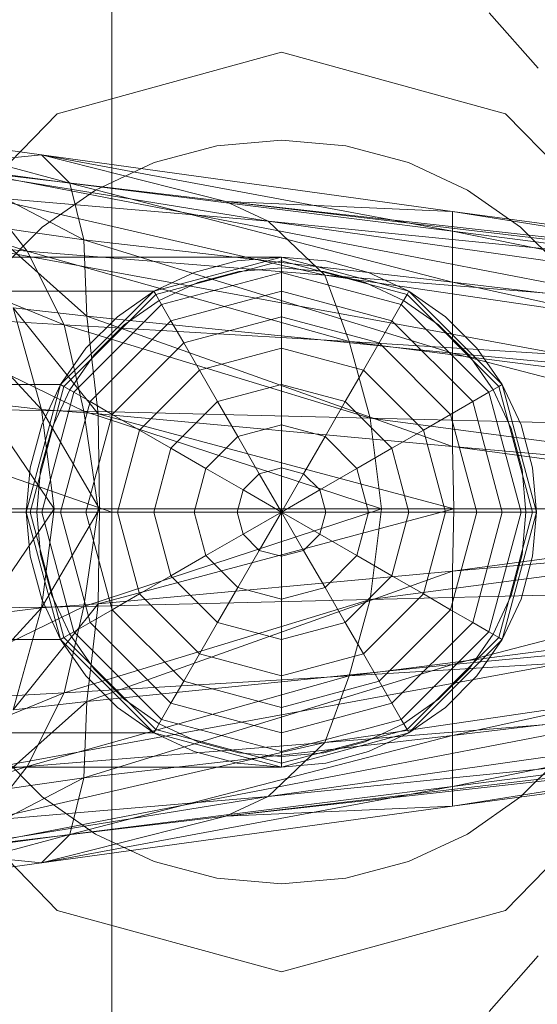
# Model space of a CAD drawing. Header units: metres. Extents: x 391.1 to 430.4, y 12.7 to 28.4.
# Tile 40 of 86: x 401.5882 to 401.6247, y 26.5833 to 26.6528. Entities that reach past the tile are written whole.
import ezdxf

# ---------------------------------------------------------------- set-up
doc = ezdxf.new("R2010")
doc.units = ezdxf.units.M
doc.layers.add('02_MOBILIARIO', color=7, linetype='Continuous', lineweight=18)
doc.layers.add('A-DETL-____-MBND', color=7, linetype='Continuous', lineweight=18)

# ---------------------------------------------------------------- blocks, each defined once
blk = doc.blocks.new('Family - Rentamans PB-155389-02_ELEC_P0')
at = {"layer": 'A-DETL-____-MBND', "color": 253, "true_color": 0xaaaaaa}
for p, q in [((0.102728, 0.223949), (0.102728, 0.182758)), ((0, 0.218497), (0.102728, 0.182758)), ((0.129366, 0.218009), (0.132816, 0.214085)), ((0.098881, 0.210876), (0.114701, 0.215226)), ((0.114701, 0.215226), (0.098881, 0.210876)), ((0.114701, 0.215226), (0.130522, 0.210876)), ((0.130522, 0.210876), (0.114701, 0.215226)), ((0.087299, 0.198992), (0.098881, 0.210876)), ((0.098881, 0.210876), (0.087299, 0.198992)), ((0.130522, 0.210876), (0.142104, 0.198992)), ((0.142104, 0.198992), (0.130522, 0.210876)), ((0.086771, 0.209486), (0.097771, 0.207986)), ((0.099771, 0.205986), (0.086771, 0.209486)), ((0.105723, 0.207425), (0.110143, 0.208609)), ((0.105723, 0.207425), (0.110143, 0.208609)), ((0.110143, 0.208609), (0.114701, 0.209008)), ((0.110143, 0.208609), (0.114701, 0.209008)), ((0.114701, 0.209008), (0.11926, 0.208609)), ((0.114701, 0.209008), (0.11926, 0.208609)), ((0.11926, 0.208609), (0.12368, 0.207425)), ((0.11926, 0.208609), (0.12368, 0.207425)), ((0.086572, 0.207986), (0.138572, 0.197986)), ((0.086572, 0.207986), (0.138572, 0.197986)), ((0.097771, 0.207986), (0.089771, 0.207186)), ((0.097771, 0.207986), (0.110771, 0.204686)), ((0.099771, 0.205986), (0.097771, 0.207986)), ((0.097771, 0.207986), (0.126771, 0.203986)), ((0.126771, 0.202587), (0.097771, 0.207986)), ((0.089771, 0.207186), (0.113771, 0.203287)), ((0.089771, 0.207186), (0.110771, 0.204686)), ((0.090771, 0.207186), (0.099771, 0.205986)), ((0.100771, 0.201986), (0.090771, 0.207186)), ((0.101576, 0.205491), (0.105723, 0.207425)), ((0.101576, 0.205491), (0.105723, 0.207425)), ((0.12368, 0.207425), (0.127826, 0.205491)), ((0.12368, 0.207425), (0.127826, 0.205491)), ((0.079771, 0.206486), (0.096771, 0.201186)), ((0.100771, 0.201986), (0.099771, 0.205986)), ((0.099771, 0.205986), (0.126771, 0.202587)), ((0.126771, 0.198986), (0.099771, 0.205986)), ((0.097828, 0.202867), (0.101576, 0.205491)), ((0.097828, 0.202867), (0.101576, 0.205491)), ((0.127826, 0.205491), (0.131575, 0.202867)), ((0.127826, 0.205491), (0.131575, 0.202867)), ((0.093771, 0.204986), (0.096771, 0.201186)), ((0.093771, 0.204986), (0.117771, 0.199486)), ((0.113771, 0.203287), (0.093771, 0.204986)), ((0.110771, 0.204686), (0.113771, 0.203287)), ((0.110771, 0.204686), (0.170771, 0.197587)), ((0.126771, 0.203986), (0.110771, 0.204686)), ((0.110771, 0.204686), (0.170771, 0.197986)), ((0.170771, 0.197986), (0.110771, 0.204686)), ((0.126771, 0.203986), (0.170771, 0.197986)), ((0.126771, 0.202587), (0.126771, 0.203986)), ((0.126771, 0.203986), (0.170271, 0.196986)), ((0.138271, 0.193186), (0.082271, 0.203486)), ((0.138271, 0.193186), (0.082271, 0.203486)), ((0.093771, 0.202986), (0.100771, 0.201986)), ((0.100972, 0.196587), (0.093771, 0.202986)), ((0.113771, 0.203287), (0.117771, 0.199486)), ((0.113771, 0.203287), (0.170771, 0.195186)), ((0.170771, 0.197587), (0.113771, 0.203287)), ((0.083771, 0.202287), (0.099372, 0.195986)), ((0.083771, 0.202287), (0.096771, 0.201186)), ((0.094593, 0.199631), (0.097828, 0.202867)), ((0.094593, 0.199631), (0.097828, 0.202867)), ((0.126771, 0.198986), (0.126771, 0.202587)), ((0.126771, 0.202587), (0.170271, 0.196986)), ((0.169172, 0.193986), (0.126771, 0.202587)), ((0.131575, 0.202867), (0.13481, 0.199631)), ((0.131575, 0.202867), (0.13481, 0.199631)), ((0.100972, 0.196587), (0.100771, 0.201986)), ((0.100771, 0.201986), (0.126771, 0.198986)), ((0.126771, 0.193986), (0.100771, 0.201986)), ((0.096771, 0.201186), (0.099372, 0.195986)), ((0.096771, 0.201186), (0.119472, 0.194787)), ((0.096771, 0.201186), (0.117771, 0.199486)), ((0.114701, 0.200758), (0.02, 0.200758)), ((0.105701, 0.198347), (0.114701, 0.200758)), ((0.105701, 0.198347), (0.114701, 0.200758)), ((0.114701, 0.200758), (0.105701, 0.198347)), ((0.105701, 0.198347), (0.114701, 0.200758)), ((0.114701, 0.200485), (0.105838, 0.19811)), ((0.111576, 0.200485), (0.108545, 0.199673)), ((0.108545, 0.199673), (0.111576, 0.200485)), ((0.114701, 0.200758), (0.111576, 0.200485)), ((0.111576, 0.200485), (0.114701, 0.200758)), ((0.114701, 0.200758), (0.114701, 0.200485)), ((0.114701, 0.200758), (0.123701, 0.198347)), ((0.114701, 0.200758), (0.123701, 0.198347)), ((0.117827, 0.200485), (0.114701, 0.200758)), ((0.114701, 0.200758), (0.117827, 0.200485)), ((0.114701, 0.200485), (0.114701, 0.199673)), ((0.123565, 0.19811), (0.114701, 0.200485)), ((0.120858, 0.199673), (0.117827, 0.200485)), ((0.117827, 0.200485), (0.120858, 0.199673)), ((0.108545, 0.199673), (0.105701, 0.198347)), ((0.105701, 0.198347), (0.108545, 0.199673)), ((0.114701, 0.199673), (0.106244, 0.197406)), ((0.108802, 0.198968), (0.111706, 0.199746)), ((0.108802, 0.198968), (0.111706, 0.199746)), ((0.111706, 0.199746), (0.114701, 0.200008)), ((0.111706, 0.199746), (0.114701, 0.200008)), ((0.114701, 0.200008), (0.117697, 0.199746)), ((0.114701, 0.200008), (0.117697, 0.199746)), ((0.114701, 0.199673), (0.114701, 0.198347)), ((0.123159, 0.197406), (0.114701, 0.199673)), ((0.117697, 0.199746), (0.120601, 0.198968)), ((0.117697, 0.199746), (0.120601, 0.198968)), ((0.123701, 0.198347), (0.120858, 0.199673)), ((0.120858, 0.199673), (0.123701, 0.198347)), ((0.106076, 0.197697), (0.108802, 0.198968)), ((0.106076, 0.197697), (0.108802, 0.198968)), ((0.117771, 0.199486), (0.119472, 0.194787)), ((0.117771, 0.199486), (0.170771, 0.191686)), ((0.117771, 0.199486), (0.170771, 0.195186)), ((0.120601, 0.198968), (0.123326, 0.197697)), ((0.120601, 0.198968), (0.123326, 0.197697)), ((0.126771, 0.193986), (0.126771, 0.198986)), ((0.126771, 0.198986), (0.169172, 0.193986)), ((0.167572, 0.190087), (0.126771, 0.198986)), ((0.02, 0.198347), (0.105701, 0.198347)), ((0.105701, 0.198347), (0.02, 0.198347)), ((0.099113, 0.191758), (0.105701, 0.198347)), ((0.105701, 0.198347), (0.099113, 0.191758)), ((0.099113, 0.191758), (0.105701, 0.198347)), ((0.099113, 0.191758), (0.105701, 0.198347)), ((0.105838, 0.19811), (0.09935, 0.191621)), ((0.105701, 0.198347), (0.103131, 0.196547)), ((0.103131, 0.196547), (0.105701, 0.198347)), ((0.105701, 0.198347), (0.105838, 0.19811)), ((0.105838, 0.19811), (0.106244, 0.197406)), ((0.114701, 0.198347), (0.106907, 0.196258)), ((0.114701, 0.198347), (0.114701, 0.196547)), ((0.122496, 0.196258), (0.114701, 0.198347)), ((0.123565, 0.19811), (0.123159, 0.197406)), ((0.123701, 0.198347), (0.123565, 0.19811)), ((0.130053, 0.191621), (0.123565, 0.19811)), ((0.123701, 0.198347), (0.13029, 0.191758)), ((0.123701, 0.198347), (0.13029, 0.191758)), ((0.126272, 0.196547), (0.123701, 0.198347)), ((0.123701, 0.198347), (0.126272, 0.196547)), ((0.090771, 0.197587), (0.097771, 0.189986)), ((0.106244, 0.197406), (0.100053, 0.191215)), ((0.103613, 0.195972), (0.106076, 0.197697)), ((0.103613, 0.195972), (0.106076, 0.197697)), ((0.106244, 0.197406), (0.106907, 0.196258)), ((0.123159, 0.197406), (0.122496, 0.196258)), ((0.12935, 0.191215), (0.123159, 0.197406)), ((0.123326, 0.197697), (0.12579, 0.195972)), ((0.123326, 0.197697), (0.12579, 0.195972)), ((0.095771, 0.197186), (0.100972, 0.196587)), ((0.097771, 0.189986), (0.095771, 0.197186)), ((0.095771, 0.197186), (0.101771, 0.189686)), ((0.099372, 0.195986), (0.086771, 0.196686)), ((0.086771, 0.196686), (0.100771, 0.189886)), ((0.103131, 0.196547), (0.100913, 0.194328)), ((0.100913, 0.194328), (0.103131, 0.196547)), ((0.101771, 0.189686), (0.100972, 0.196587)), ((0.100972, 0.196587), (0.126771, 0.193986)), ((0.126771, 0.187386), (0.100972, 0.196587)), ((0.106907, 0.196258), (0.101201, 0.190552)), ((0.106907, 0.196258), (0.107807, 0.1947)), ((0.114701, 0.196547), (0.107807, 0.1947)), ((0.114701, 0.196547), (0.114701, 0.194328)), ((0.121596, 0.1947), (0.114701, 0.196547)), ((0.122496, 0.196258), (0.121596, 0.1947)), ((0.128201, 0.190552), (0.122496, 0.196258)), ((0.12849, 0.194328), (0.126272, 0.196547)), ((0.126272, 0.196547), (0.12849, 0.194328)), ((0.099372, 0.195986), (0.100771, 0.189886)), ((0.119472, 0.194787), (0.099372, 0.195986)), ((0.099372, 0.195986), (0.120972, 0.189386)), ((0.101487, 0.193846), (0.103613, 0.195972)), ((0.101487, 0.193846), (0.103613, 0.195972)), ((0.12579, 0.195972), (0.127916, 0.193846)), ((0.12579, 0.195972), (0.127916, 0.193846)), ((0.107807, 0.1947), (0.10276, 0.189653)), ((0.107807, 0.1947), (0.108916, 0.192778)), ((0.119472, 0.194787), (0.120972, 0.189386)), ((0.170771, 0.191686), (0.119472, 0.194787)), ((0.119472, 0.194787), (0.170771, 0.188186)), ((0.121596, 0.1947), (0.120487, 0.192778)), ((0.126643, 0.189653), (0.121596, 0.1947)), ((0.100913, 0.194328), (0.099113, 0.191758)), ((0.099113, 0.191758), (0.100913, 0.194328)), ((0.114701, 0.194328), (0.108916, 0.192778)), ((0.114701, 0.194328), (0.114701, 0.191758)), ((0.120487, 0.192778), (0.114701, 0.194328)), ((0.126771, 0.187386), (0.126771, 0.193986)), ((0.126771, 0.193986), (0.167572, 0.190087)), ((0.165172, 0.183986), (0.126771, 0.193986)), ((0.13029, 0.191758), (0.12849, 0.194328)), ((0.12849, 0.194328), (0.13029, 0.191758)), ((0.099763, 0.191383), (0.101487, 0.193846)), ((0.099763, 0.191383), (0.101487, 0.193846)), ((0.127916, 0.193846), (0.12964, 0.191383)), ((0.127916, 0.193846), (0.12964, 0.191383)), ((0.108916, 0.192778), (0.104681, 0.188543)), ((0.108916, 0.192778), (0.110201, 0.190552)), ((0.120487, 0.192778), (0.119201, 0.190552)), ((0.124722, 0.188543), (0.120487, 0.192778)), ((0.099113, 0.191758), (0.02, 0.191758)), ((0.099113, 0.191758), (0.02, 0.191758)), ((0.096701, 0.182758), (0.099113, 0.191758)), ((0.099113, 0.191758), (0.096701, 0.182758)), ((0.096701, 0.182758), (0.099113, 0.191758)), ((0.096701, 0.182758), (0.099113, 0.191758)), ((0.09935, 0.191621), (0.096975, 0.182758)), ((0.099113, 0.191758), (0.097787, 0.188914)), ((0.097787, 0.188914), (0.099113, 0.191758)), ((0.100053, 0.191215), (0.097787, 0.182758)), ((0.098492, 0.188658), (0.099763, 0.191383)), ((0.098492, 0.188658), (0.099763, 0.191383)), ((0.099113, 0.191758), (0.09935, 0.191621)), ((0.09935, 0.191621), (0.100053, 0.191215)), ((0.100053, 0.191215), (0.101201, 0.190552)), ((0.114701, 0.191758), (0.110201, 0.190552)), ((0.114701, 0.191758), (0.114701, 0.188914)), ((0.119201, 0.190552), (0.114701, 0.191758)), ((0.12935, 0.191215), (0.128201, 0.190552)), ((0.130053, 0.191621), (0.12935, 0.191215)), ((0.131616, 0.182758), (0.12935, 0.191215)), ((0.12964, 0.191383), (0.130911, 0.188658)), ((0.12964, 0.191383), (0.130911, 0.188658)), ((0.13029, 0.191758), (0.130053, 0.191621)), ((0.132428, 0.182758), (0.130053, 0.191621)), ((0.13029, 0.191758), (0.132701, 0.182758)), ((0.13029, 0.191758), (0.132701, 0.182758)), ((0.131616, 0.188914), (0.13029, 0.191758)), ((0.13029, 0.191758), (0.131616, 0.188914)), ((0.093572, 0.190486), (0.097771, 0.189986)), ((0.093572, 0.190486), (0.098672, 0.182986)), ((0.101201, 0.190552), (0.099113, 0.182758)), ((0.101201, 0.190552), (0.10276, 0.189653)), ((0.110201, 0.190552), (0.106907, 0.187258)), ((0.110201, 0.190552), (0.111623, 0.18809)), ((0.119201, 0.190552), (0.11778, 0.18809)), ((0.122496, 0.187258), (0.119201, 0.190552)), ((0.128201, 0.190552), (0.126643, 0.189653)), ((0.13029, 0.182758), (0.128201, 0.190552)), ((0.100771, 0.189886), (0.088472, 0.190087)), ((0.097771, 0.189986), (0.101771, 0.189686)), ((0.098672, 0.182986), (0.097771, 0.189986)), ((0.097771, 0.189986), (0.101872, 0.182986)), ((0.100771, 0.189886), (0.101771, 0.182986)), ((0.120972, 0.189386), (0.100771, 0.189886)), ((0.100771, 0.189886), (0.121771, 0.182986)), ((0.10276, 0.189653), (0.100913, 0.182758)), ((0.101771, 0.189686), (0.126771, 0.187386)), ((0.101872, 0.182986), (0.101771, 0.189686)), ((0.101771, 0.189686), (0.126872, 0.182986)), ((0.10276, 0.189653), (0.104681, 0.188543)), ((0.120972, 0.189386), (0.121771, 0.182986)), ((0.170771, 0.188186), (0.120972, 0.189386)), ((0.120972, 0.189386), (0.169271, 0.182986)), ((0.126643, 0.189653), (0.124722, 0.188543)), ((0.12849, 0.182758), (0.126643, 0.189653)), ((0.097787, 0.188914), (0.096975, 0.185884)), ((0.096975, 0.185884), (0.097787, 0.188914)), ((0.097714, 0.185754), (0.098492, 0.188658)), ((0.097714, 0.185754), (0.098492, 0.188658)), ((0.104681, 0.188543), (0.103131, 0.182758)), ((0.104681, 0.188543), (0.106907, 0.187258)), ((0.114701, 0.188914), (0.111623, 0.18809)), ((0.114701, 0.188914), (0.114701, 0.185884)), ((0.11778, 0.18809), (0.114701, 0.188914)), ((0.124722, 0.188543), (0.122496, 0.187258)), ((0.126272, 0.182758), (0.124722, 0.188543)), ((0.130911, 0.188658), (0.131689, 0.185754)), ((0.130911, 0.188658), (0.131689, 0.185754)), ((0.132428, 0.185884), (0.131616, 0.188914)), ((0.131616, 0.188914), (0.132428, 0.185884)), ((0.111623, 0.18809), (0.10937, 0.185836)), ((0.111623, 0.18809), (0.113139, 0.185465)), ((0.11778, 0.18809), (0.116264, 0.185465)), ((0.120033, 0.185836), (0.11778, 0.18809)), ((0.106907, 0.187258), (0.105701, 0.182758)), ((0.106907, 0.187258), (0.10937, 0.185836)), ((0.122496, 0.187258), (0.120033, 0.185836)), ((0.123701, 0.182758), (0.122496, 0.187258)), ((0.126872, 0.182986), (0.126771, 0.187386)), ((0.126771, 0.187386), (0.165172, 0.183986)), ((0.159771, 0.182986), (0.126771, 0.187386)), ((0.096975, 0.185884), (0.096701, 0.182758)), ((0.096701, 0.182758), (0.096975, 0.185884)), ((0.097451, 0.182758), (0.097714, 0.185754)), ((0.097451, 0.182758), (0.097714, 0.185754)), ((0.10937, 0.185836), (0.108545, 0.182758)), ((0.10937, 0.185836), (0.111995, 0.184321)), ((0.114701, 0.185884), (0.113139, 0.185465)), ((0.114701, 0.185884), (0.114701, 0.182758)), ((0.116264, 0.185465), (0.114701, 0.185884)), ((0.120033, 0.185836), (0.117408, 0.184321)), ((0.120858, 0.182758), (0.120033, 0.185836)), ((0.131689, 0.185754), (0.131951, 0.182758)), ((0.131689, 0.185754), (0.131951, 0.182758)), ((0.132701, 0.182758), (0.132428, 0.185884)), ((0.132428, 0.185884), (0.132701, 0.182758)), ((0.113139, 0.185465), (0.111995, 0.184321)), ((0.113139, 0.185465), (0.114701, 0.182758)), ((0.116264, 0.185465), (0.114701, 0.182758)), ((0.117408, 0.184321), (0.116264, 0.185465)), ((0.111995, 0.184321), (0.111576, 0.182758)), ((0.111995, 0.184321), (0.114701, 0.182758)), ((0.117408, 0.184321), (0.114701, 0.182758)), ((0.117827, 0.182758), (0.117408, 0.184321)), ((0.101771, 0.182986), (0.089372, 0.182986)), ((0.093572, 0.175486), (0.098672, 0.182986)), ((0.095172, 0.182986), (0.098672, 0.182986)), ((0.098672, 0.182986), (0.097771, 0.175986)), ((0.097771, 0.175986), (0.101872, 0.182986)), ((0.098672, 0.182986), (0.101872, 0.182986)), ((0.101771, 0.182986), (0.100771, 0.176087)), ((0.121771, 0.182986), (0.100771, 0.176087)), ((0.121771, 0.182986), (0.101771, 0.182986)), ((0.101872, 0.182986), (0.101771, 0.176287)), ((0.101771, 0.176287), (0.126872, 0.182986)), ((0.101872, 0.182986), (0.126872, 0.182986)), ((0.121771, 0.182986), (0.120972, 0.176587)), ((0.169271, 0.182986), (0.120972, 0.176587)), ((0.169271, 0.182986), (0.121771, 0.182986)), ((0.126872, 0.182986), (0.126771, 0.178587)), ((0.126771, 0.178587), (0.159771, 0.182986)), ((0.126872, 0.182986), (0.159771, 0.182986)), ((0.102728, 0.182758), (0, 0.182758)), ((0.096701, 0.182758), (0.02, 0.182758)), ((0.096701, 0.182758), (0.02, 0.182758)), ((0.096975, 0.182758), (0.096701, 0.182758)), ((0.099113, 0.173758), (0.096701, 0.182758)), ((0.099113, 0.173758), (0.096701, 0.182758)), ((0.096701, 0.182758), (0.099113, 0.173758)), ((0.099113, 0.173758), (0.096701, 0.182758)), ((0.096701, 0.182758), (0.096975, 0.179632)), ((0.096975, 0.179632), (0.096701, 0.182758)), ((0.097787, 0.182758), (0.096975, 0.182758)), ((0.096975, 0.182758), (0.09935, 0.173895)), ((0.097714, 0.179763), (0.097451, 0.182758)), ((0.097714, 0.179763), (0.097451, 0.182758)), ((0.099113, 0.182758), (0.097787, 0.182758)), ((0.097787, 0.182758), (0.100053, 0.174301)), ((0.100913, 0.182758), (0.099113, 0.182758)), ((0.099113, 0.182758), (0.101201, 0.174964)), ((0.103131, 0.182758), (0.100913, 0.182758)), ((0.100913, 0.182758), (0.10276, 0.175864)), ((0.102728, 0.182758), (0.102728, 0.141568)), ((0.105701, 0.182758), (0.103131, 0.182758)), ((0.103131, 0.182758), (0.104681, 0.176973)), ((0.108545, 0.182758), (0.105701, 0.182758)), ((0.105701, 0.182758), (0.106907, 0.178258)), ((0.111576, 0.182758), (0.108545, 0.182758)), ((0.108545, 0.182758), (0.10937, 0.17968)), ((0.114701, 0.182758), (0.111576, 0.182758)), ((0.111576, 0.182758), (0.111995, 0.181195)), ((0.111995, 0.181195), (0.114701, 0.182758)), ((0.113139, 0.180051), (0.114701, 0.182758)), ((0.117827, 0.182758), (0.114701, 0.182758)), ((0.117408, 0.181195), (0.114701, 0.182758)), ((0.116264, 0.180051), (0.114701, 0.182758)), ((0.114701, 0.179632), (0.114701, 0.182758)), ((0.117408, 0.181195), (0.117827, 0.182758)), ((0.120858, 0.182758), (0.117827, 0.182758)), ((0.120033, 0.17968), (0.120858, 0.182758)), ((0.123701, 0.182758), (0.120858, 0.182758)), ((0.122496, 0.178258), (0.123701, 0.182758)), ((0.126272, 0.182758), (0.123701, 0.182758)), ((0.124722, 0.176973), (0.126272, 0.182758)), ((0.12849, 0.182758), (0.126272, 0.182758)), ((0.126643, 0.175864), (0.12849, 0.182758)), ((0.128201, 0.174964), (0.13029, 0.182758)), ((0.13029, 0.182758), (0.12849, 0.182758)), ((0.12935, 0.174301), (0.131616, 0.182758)), ((0.130053, 0.173895), (0.132428, 0.182758)), ((0.131616, 0.182758), (0.13029, 0.182758)), ((0.132701, 0.182758), (0.13029, 0.173758)), ((0.132701, 0.182758), (0.13029, 0.173758)), ((0.132428, 0.182758), (0.131616, 0.182758)), ((0.131951, 0.182758), (0.131689, 0.179763)), ((0.131951, 0.182758), (0.131689, 0.179763)), ((0.132701, 0.182758), (0.132428, 0.182758)), ((0.132428, 0.179632), (0.132701, 0.182758)), ((0.132701, 0.182758), (0.132428, 0.179632)), ((0.126771, 0.178587), (0.165172, 0.181986)), ((0.126771, 0.171986), (0.165172, 0.181986)), ((0.10937, 0.17968), (0.111995, 0.181195)), ((0.111995, 0.181195), (0.113139, 0.180051)), ((0.116264, 0.180051), (0.117408, 0.181195)), ((0.120033, 0.17968), (0.117408, 0.181195)), ((0.111623, 0.177427), (0.113139, 0.180051)), ((0.113139, 0.180051), (0.114701, 0.179632)), ((0.114701, 0.179632), (0.116264, 0.180051)), ((0.11778, 0.177427), (0.116264, 0.180051)), ((0.096975, 0.179632), (0.097787, 0.176602)), ((0.097787, 0.176602), (0.096975, 0.179632)), ((0.098492, 0.176858), (0.097714, 0.179763)), ((0.098492, 0.176858), (0.097714, 0.179763)), ((0.106907, 0.178258), (0.10937, 0.17968)), ((0.10937, 0.17968), (0.111623, 0.177427)), ((0.114701, 0.176602), (0.114701, 0.179632)), ((0.11778, 0.177427), (0.120033, 0.17968)), ((0.122496, 0.178258), (0.120033, 0.17968)), ((0.131689, 0.179763), (0.130911, 0.176858)), ((0.131689, 0.179763), (0.130911, 0.176858)), ((0.131616, 0.176602), (0.132428, 0.179632)), ((0.132428, 0.179632), (0.131616, 0.176602)), ((0.100972, 0.169386), (0.126771, 0.178587)), ((0.101771, 0.176287), (0.126771, 0.178587)), ((0.104681, 0.176973), (0.106907, 0.178258)), ((0.106907, 0.178258), (0.110201, 0.174964)), ((0.119201, 0.174964), (0.122496, 0.178258)), ((0.124722, 0.176973), (0.122496, 0.178258)), ((0.126771, 0.178587), (0.126771, 0.171986)), ((0.110201, 0.174964), (0.111623, 0.177427)), ((0.111623, 0.177427), (0.114701, 0.176602)), ((0.114701, 0.176602), (0.11778, 0.177427)), ((0.119201, 0.174964), (0.11778, 0.177427)), ((0.170771, 0.177787), (0.119472, 0.171186)), ((0.170771, 0.177787), (0.120972, 0.176587)), ((0.097787, 0.176602), (0.099113, 0.173758)), ((0.099113, 0.173758), (0.097787, 0.176602)), ((0.099763, 0.174133), (0.098492, 0.176858)), ((0.099763, 0.174133), (0.098492, 0.176858)), ((0.120972, 0.176587), (0.099372, 0.169986)), ((0.120972, 0.176587), (0.100771, 0.176087)), ((0.10276, 0.175864), (0.104681, 0.176973)), ((0.104681, 0.176973), (0.108916, 0.172738)), ((0.114701, 0.173758), (0.114701, 0.176602)), ((0.120972, 0.176587), (0.119472, 0.171186)), ((0.120487, 0.172738), (0.124722, 0.176973)), ((0.126643, 0.175864), (0.124722, 0.176973)), ((0.130911, 0.176858), (0.12964, 0.174133)), ((0.130911, 0.176858), (0.12964, 0.174133)), ((0.13029, 0.173758), (0.131616, 0.176602)), ((0.131616, 0.176602), (0.13029, 0.173758)), ((0.100771, 0.176087), (0.086771, 0.169287)), ((0.100771, 0.176087), (0.088472, 0.175886)), ((0.090771, 0.168386), (0.097771, 0.175986)), ((0.093572, 0.175486), (0.097771, 0.175986)), ((0.095771, 0.168787), (0.101771, 0.176287)), ((0.097771, 0.175986), (0.095771, 0.168787)), ((0.097771, 0.175986), (0.101771, 0.176287)), ((0.100771, 0.176087), (0.099372, 0.169986)), ((0.101771, 0.176287), (0.100972, 0.169386)), ((0.101201, 0.174964), (0.10276, 0.175864)), ((0.10276, 0.175864), (0.107807, 0.170817)), ((0.121596, 0.170817), (0.126643, 0.175864)), ((0.128201, 0.174964), (0.126643, 0.175864)), ((0.126771, 0.171986), (0.167572, 0.175886)), ((0.126771, 0.166986), (0.167572, 0.175886)), ((0.100053, 0.174301), (0.101201, 0.174964)), ((0.101201, 0.174964), (0.106907, 0.169258)), ((0.108916, 0.172738), (0.110201, 0.174964)), ((0.110201, 0.174964), (0.114701, 0.173758)), ((0.114701, 0.173758), (0.119201, 0.174964)), ((0.120487, 0.172738), (0.119201, 0.174964)), ((0.122496, 0.169258), (0.128201, 0.174964)), ((0.12935, 0.174301), (0.128201, 0.174964)), ((0.099113, 0.173758), (0.09935, 0.173895)), ((0.09935, 0.173895), (0.100053, 0.174301)), ((0.09935, 0.173895), (0.105838, 0.167406)), ((0.101487, 0.17167), (0.099763, 0.174133)), ((0.101487, 0.17167), (0.099763, 0.174133)), ((0.100053, 0.174301), (0.106244, 0.16811)), ((0.170771, 0.174287), (0.117771, 0.166486)), ((0.170771, 0.174287), (0.119472, 0.171186)), ((0.123159, 0.16811), (0.12935, 0.174301)), ((0.123565, 0.167406), (0.130053, 0.173895)), ((0.12964, 0.174133), (0.127916, 0.17167)), ((0.12964, 0.174133), (0.127916, 0.17167)), ((0.130053, 0.173895), (0.12935, 0.174301)), ((0.13029, 0.173758), (0.130053, 0.173895)), ((0.099113, 0.173758), (0.02, 0.173758)), ((0.099113, 0.173758), (0.02, 0.173758)), ((0.105701, 0.16717), (0.099113, 0.173758)), ((0.105701, 0.16717), (0.099113, 0.173758)), ((0.099113, 0.173758), (0.105701, 0.16717)), ((0.105701, 0.16717), (0.099113, 0.173758)), ((0.099113, 0.173758), (0.100913, 0.171188)), ((0.100913, 0.171188), (0.099113, 0.173758)), ((0.114701, 0.171188), (0.114701, 0.173758)), ((0.13029, 0.173758), (0.123701, 0.16717)), ((0.13029, 0.173758), (0.123701, 0.16717)), ((0.12849, 0.171188), (0.13029, 0.173758)), ((0.13029, 0.173758), (0.12849, 0.171188)), ((0.082271, 0.162486), (0.138271, 0.172787)), ((0.082271, 0.162486), (0.138271, 0.172787)), ((0.107807, 0.170817), (0.108916, 0.172738)), ((0.108916, 0.172738), (0.114701, 0.171188)), ((0.114701, 0.171188), (0.120487, 0.172738)), ((0.121596, 0.170817), (0.120487, 0.172738)), ((0.126771, 0.171986), (0.100771, 0.163986)), ((0.100972, 0.169386), (0.126771, 0.171986)), ((0.169172, 0.171986), (0.126771, 0.163386)), ((0.169172, 0.171986), (0.126771, 0.166986)), ((0.126771, 0.166986), (0.126771, 0.171986)), ((0.119472, 0.171186), (0.096771, 0.164787)), ((0.119472, 0.171186), (0.099372, 0.169986)), ((0.100913, 0.171188), (0.103131, 0.168969)), ((0.103131, 0.168969), (0.100913, 0.171188)), ((0.103613, 0.169544), (0.101487, 0.17167)), ((0.103613, 0.169544), (0.101487, 0.17167)), ((0.114701, 0.168969), (0.114701, 0.171188)), ((0.119472, 0.171186), (0.117771, 0.166486)), ((0.127916, 0.17167), (0.12579, 0.169544)), ((0.127916, 0.17167), (0.12579, 0.169544)), ((0.126272, 0.168969), (0.12849, 0.171188)), ((0.12849, 0.171188), (0.126272, 0.168969)), ((0.106907, 0.169258), (0.107807, 0.170817)), ((0.107807, 0.170817), (0.114701, 0.168969)), ((0.170771, 0.170787), (0.113771, 0.162686)), ((0.114701, 0.168969), (0.121596, 0.170817)), ((0.170771, 0.170787), (0.117771, 0.166486)), ((0.122496, 0.169258), (0.121596, 0.170817)), ((0.099372, 0.169986), (0.083771, 0.163686)), ((0.099372, 0.169986), (0.086771, 0.169287)), ((0.099372, 0.169986), (0.096771, 0.164787)), ((0.100972, 0.169386), (0.093771, 0.162986)), ((0.095771, 0.168787), (0.100972, 0.169386)), ((0.100771, 0.163986), (0.100972, 0.169386)), ((0.103131, 0.168969), (0.105701, 0.16717)), ((0.105701, 0.16717), (0.103131, 0.168969)), ((0.106076, 0.167819), (0.103613, 0.169544)), ((0.106076, 0.167819), (0.103613, 0.169544)), ((0.106244, 0.16811), (0.106907, 0.169258)), ((0.106907, 0.169258), (0.114701, 0.16717)), ((0.114701, 0.16717), (0.122496, 0.169258)), ((0.114701, 0.16717), (0.114701, 0.168969)), ((0.123159, 0.16811), (0.122496, 0.169258)), ((0.12579, 0.169544), (0.123326, 0.167819)), ((0.12579, 0.169544), (0.123326, 0.167819)), ((0.123701, 0.16717), (0.126272, 0.168969)), ((0.126272, 0.168969), (0.123701, 0.16717)), ((0.170271, 0.168986), (0.126771, 0.161986)), ((0.170271, 0.168986), (0.126771, 0.163386)), ((0.170771, 0.168386), (0.110771, 0.161287)), ((0.170771, 0.168386), (0.113771, 0.162686)), ((0.138572, 0.167986), (0.086572, 0.157986)), ((0.086572, 0.157986), (0.138572, 0.167986)), ((0.105838, 0.167406), (0.106244, 0.16811)), ((0.108802, 0.166548), (0.106076, 0.167819)), ((0.108802, 0.166548), (0.106076, 0.167819)), ((0.106244, 0.16811), (0.114701, 0.165844)), ((0.170771, 0.167986), (0.110771, 0.161287)), ((0.170771, 0.167986), (0.110771, 0.161287)), ((0.114701, 0.165844), (0.123159, 0.16811)), ((0.123326, 0.167819), (0.120601, 0.166548)), ((0.123326, 0.167819), (0.120601, 0.166548)), ((0.123565, 0.167406), (0.123159, 0.16811)), ((0.170771, 0.167986), (0.126771, 0.161986)), ((0.105701, 0.16717), (0.02, 0.16717)), ((0.105701, 0.16717), (0.02, 0.16717)), ((0.126771, 0.166986), (0.099771, 0.159986)), ((0.126771, 0.166986), (0.100771, 0.163986)), ((0.105701, 0.16717), (0.105838, 0.167406)), ((0.114701, 0.164758), (0.105701, 0.16717)), ((0.114701, 0.164758), (0.105701, 0.16717)), ((0.114701, 0.164758), (0.105701, 0.16717)), ((0.105701, 0.16717), (0.114701, 0.164758)), ((0.105701, 0.16717), (0.108545, 0.165844)), ((0.108545, 0.165844), (0.105701, 0.16717)), ((0.105838, 0.167406), (0.114701, 0.165032)), ((0.114701, 0.165032), (0.123565, 0.167406)), ((0.123701, 0.16717), (0.114701, 0.164758)), ((0.114701, 0.165844), (0.114701, 0.16717)), ((0.123701, 0.16717), (0.114701, 0.164758)), ((0.120858, 0.165844), (0.123701, 0.16717)), ((0.123701, 0.16717), (0.120858, 0.165844)), ((0.123701, 0.16717), (0.123565, 0.167406)), ((0.126771, 0.163386), (0.126771, 0.166986)), ((0.087299, 0.166524), (0.098881, 0.154641)), ((0.098881, 0.154641), (0.087299, 0.166524)), ((0.117771, 0.166486), (0.093771, 0.160986)), ((0.117771, 0.166486), (0.096771, 0.164787)), ((0.111706, 0.16577), (0.108802, 0.166548)), ((0.111706, 0.16577), (0.108802, 0.166548)), ((0.117771, 0.166486), (0.113771, 0.162686)), ((0.120601, 0.166548), (0.117697, 0.16577)), ((0.120601, 0.166548), (0.117697, 0.16577)), ((0.142104, 0.166524), (0.130522, 0.154641)), ((0.130522, 0.154641), (0.142104, 0.166524)), ((0.097828, 0.162649), (0.094593, 0.165885)), ((0.097828, 0.162649), (0.094593, 0.165885)), ((0.108545, 0.165844), (0.111576, 0.165032)), ((0.111576, 0.165032), (0.108545, 0.165844)), ((0.114701, 0.165508), (0.111706, 0.16577)), ((0.114701, 0.165508), (0.111706, 0.16577)), ((0.114701, 0.165032), (0.114701, 0.165844)), ((0.117697, 0.16577), (0.114701, 0.165508)), ((0.117697, 0.16577), (0.114701, 0.165508)), ((0.117827, 0.165032), (0.120858, 0.165844)), ((0.120858, 0.165844), (0.117827, 0.165032)), ((0.13481, 0.165885), (0.131575, 0.162649)), ((0.13481, 0.165885), (0.131575, 0.162649)), ((0.114701, 0.164758), (0.02, 0.164758)), ((0.096771, 0.164787), (0.079771, 0.159486)), ((0.096771, 0.164787), (0.083771, 0.163686)), ((0.096771, 0.164787), (0.093771, 0.160986)), ((0.111576, 0.165032), (0.114701, 0.164758)), ((0.114701, 0.164758), (0.111576, 0.165032)), ((0.114701, 0.164758), (0.114701, 0.165032)), ((0.114701, 0.164758), (0.117827, 0.165032)), ((0.117827, 0.165032), (0.114701, 0.164758)), ((0.100771, 0.163986), (0.090771, 0.158787)), ((0.100771, 0.163986), (0.093771, 0.162986)), ((0.126771, 0.163386), (0.097771, 0.157986)), ((0.099771, 0.159986), (0.100771, 0.163986)), ((0.126771, 0.163386), (0.099771, 0.159986)), ((0.126771, 0.161986), (0.126771, 0.163386)), ((0.113771, 0.162686), (0.089771, 0.158787)), ((0.113771, 0.162686), (0.093771, 0.160986)), ((0.101576, 0.160025), (0.097828, 0.162649)), ((0.101576, 0.160025), (0.097828, 0.162649)), ((0.113771, 0.162686), (0.110771, 0.161287)), ((0.131575, 0.162649), (0.127826, 0.160025)), ((0.131575, 0.162649), (0.127826, 0.160025)), ((0.126771, 0.161986), (0.097771, 0.157986)), ((0.110771, 0.161287), (0.126771, 0.161986)), ((0.110771, 0.161287), (0.089771, 0.158787)), ((0.110771, 0.161287), (0.097771, 0.157986)), ((0.099771, 0.159986), (0.086771, 0.156486)), ((0.099771, 0.159986), (0.090771, 0.158787)), ((0.097771, 0.157986), (0.099771, 0.159986)), ((0.105723, 0.158091), (0.101576, 0.160025)), ((0.105723, 0.158091), (0.101576, 0.160025)), ((0.127826, 0.160025), (0.12368, 0.158091)), ((0.127826, 0.160025), (0.12368, 0.158091)), ((0.097771, 0.157986), (0.089771, 0.158787)), ((0.097771, 0.157986), (0.086771, 0.156486)), ((0.110143, 0.156907), (0.105723, 0.158091)), ((0.110143, 0.156907), (0.105723, 0.158091)), ((0.12368, 0.158091), (0.11926, 0.156907)), ((0.12368, 0.158091), (0.11926, 0.156907)), ((0.114701, 0.156508), (0.110143, 0.156907)), ((0.114701, 0.156508), (0.110143, 0.156907)), ((0.11926, 0.156907), (0.114701, 0.156508)), ((0.11926, 0.156907), (0.114701, 0.156508)), ((0.098881, 0.154641), (0.114701, 0.150291)), ((0.114701, 0.150291), (0.098881, 0.154641)), ((0.130522, 0.154641), (0.114701, 0.150291)), ((0.130522, 0.154641), (0.114701, 0.150291)), ((0.132816, 0.151431), (0.129366, 0.147507))]:
    blk.add_line(p, q, dxfattribs=at)
blk = doc.blocks.new('LONDR55-XX_ZZ-ARQ-CAA-M3D-Londres55_ifc-1-02_ELEC_P0')
at = {"layer": '02_MOBILIARIO', "color": 253, "lineweight": 18, "true_color": 0xaaaaaa}
blk.add_blockref('Family - Rentamans PB-155389-02_ELEC_P0', (401.49193, 26.435322), dxfattribs=at)

msp = doc.modelspace()

# ---------------------------------------------------------------- block references
at = {"lineweight": 5}
msp.add_blockref('LONDR55-XX_ZZ-ARQ-CAA-M3D-Londres55_ifc-1-02_ELEC_P0', (0, 0), dxfattribs=at)

doc.saveas('drawing.dxf')
